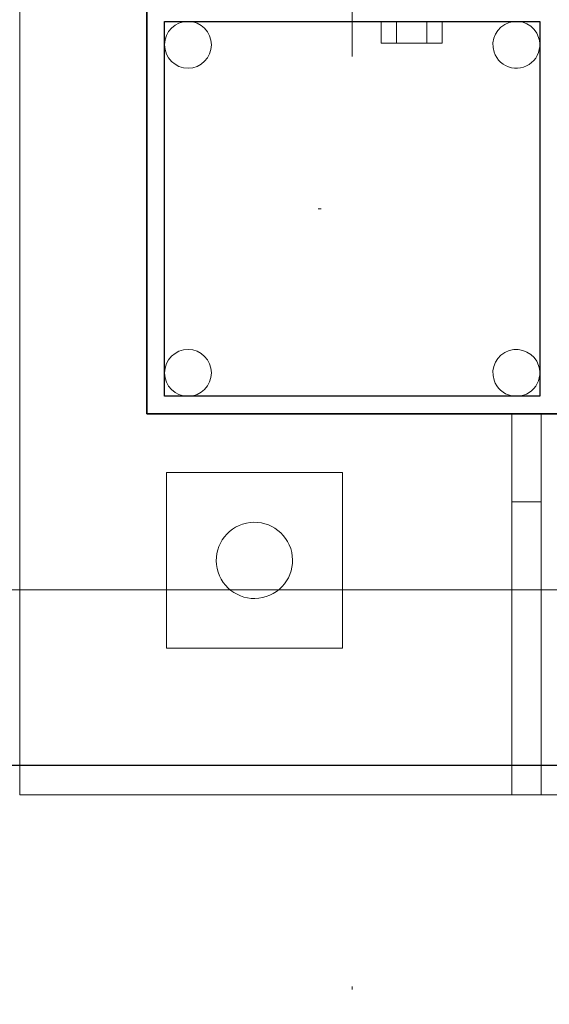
# Model space of a CAD drawing. Header units: millimetres. Extents: x -13532 to 2392, y -5241 to 5322.
# Tile 56 of 256: x -11544 to -11526, y 1068 to 1101. Entities that reach past the tile are written whole.
import ezdxf

# ---------------------------------------------------------------- set-up
doc = ezdxf.new("R2010")
doc.units = ezdxf.units.MM
doc.linetypes.add('KRESKAKROPKA2', pattern=[12.7, 6.35, -3.175, 0, -3.175])
doc.layers.get('Defpoints').update_dxf_attribs({"true_color": 0xdae6d4})
for name, color, linetype, lineweight, true_color in [('a___wymiary', 7, 'Continuous', 5, 0x666666), ('KONSTRUKCJA - CIE - AGP1', 7, 'Continuous', 5, 0xbfbfbf), ('OSI', 7, 'KRESKAKROPKA2', 5, 0x7f7f7f), ('tło', 7, 'Continuous', 5, 0xcccccc), ('wymiary', 7, 'Continuous', 5, 0x7f7f7f), ('WYMIARY - AGP1', 7, 'Continuous', 5, 0x716d5a), ('zigzag - AGP1', 7, 'Continuous', 9, 0xa5a5a5)]:
    doc.layers.add(name, color=color, linetype=linetype, lineweight=lineweight, true_color=true_color)
for name, color, linetype, lineweight in [('cz-gr', 122, 'Continuous', 30), ('cz-sr', 150, 'Continuous', 15), ('TS_INNE_OBIEKTY', 204, 'Continuous', 30)]:
    doc.layers.add(name, color=color, linetype=linetype, lineweight=lineweight)
doc.styles.add('ARIAL NARROW', font='ARIALN.TTF', dxfattribs={"width": 0.9})
doc.linetypes.add('ZIGZAG', pattern='A,0.00254,-5.08,[131,ltypeshp.shx,S=5.08,R=0,X=-5.08,Y=0],-10.16,[131,ltypeshp.shx,S=5.08,R=180,X=5.08,Y=0],-5.08', length=20.32254)
doc.dimstyles.new('wymiary agp1', dxfattribs={"dimtxt": 15, "dimasz": 5, "dimexe": 5, "dimexo": 5, "dimgap": 1.8, "dimtad": 1, "dimdec": 3, "dimrnd": 0.5, "dimdsep": 46, "dimtxsty": 'ARIAL NARROW', "dimblk": 'znacznik', "dimcen": 1.5, "dimse1": 1, "dimse2": 1, "dimclrd": 256, "dimclre": 256, "dimazin": 0, "dimtfac": 1, "dimtdec": 3, "dimtmove": 1, "dimatfit": 3, "dimldrblk": 'znacznik', "dimfxl": 1000, "dimfxlon": 1, "dimlwd": -1, "dimarcsym": 0})

# ---------------------------------------------------------------- blocks, each defined once
blk = doc.blocks.new('tło')
at = {"layer": 'tło'}
for radius in [400, 385]:
    blk.add_arc((-11255.672, 1074.974), radius, 180, 270, dxfattribs=at)
blk = doc.blocks.new('znacznik')
at = {"layer": 'a___wymiary'}
for p, q in [((0, 1.3936), (0, -1.3936)), ((1.3936, 0), (-1.3936, 0))]:
    blk.add_line(p, q, dxfattribs=at)
at = {"layer": 'a___wymiary', "const_width": 0.2}
blk.add_lwpolyline([(0.8759, 0.8759), (-0.8759, -0.8759)], dxfattribs=at)
blk = doc.blocks.new('*D505')
at = {"layer": 'Defpoints', "color": 0}
for p in [(-11552.107, 1075.854), (-9536.638, 1075.854), (-9536.638, 856.382)]:
    blk.add_point(p, dxfattribs=at)
at = {"layer": 'WYMIARY - AGP1'}
blk.add_line((-11547.107, 856.382), (-9541.638, 856.382), dxfattribs=at)
at = {"layer": 'WYMIARY - AGP1', "xscale": 5, "yscale": 5, "zscale": 5, "rotation": 180}
blk.add_blockref('znacznik', (-11552.107, 856.382), dxfattribs=at)
at = {"layer": 'WYMIARY - AGP1', "xscale": 5, "yscale": 5, "zscale": 5}
blk.add_blockref('znacznik', (-9536.638, 856.382), dxfattribs=at)
at = {"layer": 'WYMIARY - AGP1', "color": 18, "true_color": 0x000000, "insert": (-10578.766, 865.84), "char_height": 15, "attachment_point": 5, "style": 'ARIAL NARROW'}
blk.add_mtext('2015.5', dxfattribs=at)
blk = doc.blocks.new('osi')
at = {"layer": 'OSI', "ltscale": 10}
for p, q in [((-11533.206, 845.854), (-11533.206, 3158.854)), ((-11756.719, 1094.854), (-9340.141, 1094.854))]:
    blk.add_line(p, q, dxfattribs=at)
blk = doc.blocks.new('konstrukcja 2025.01.09')
at = {"layer": 'KONSTRUKCJA - CIE - AGP1', "linetype": 'Continuous'}
for p, q in [((1720.119, 6069.365), (1720.119, 6029.365)), ((1732.446, 6055.015), (1732.446, 6055.765)), ((1732.965, 6055.015), (1732.965, 6055.765)), ((1734.005, 6055.015), (1734.005, 6055.765)), ((1734.524, 6055.015), (1734.524, 6055.765)), ((1732.446, 6055.015), (1734.524, 6055.015)), ((1736.903, 6042.365), (1736.903, 6029.365)), ((1737.903, 6029.365), (1737.903, 6042.365)), ((1725.119, 6040.365), (1731.119, 6040.365)), ((1725.119, 6034.365), (1725.119, 6040.365)), ((1731.119, 6040.365), (1731.119, 6034.365)), ((1736.903, 6039.365), (1737.903, 6039.365)), ((1731.119, 6034.365), (1725.119, 6034.365)), ((1720.119, 6029.365), (1736.903, 6029.365)), ((1736.903, 6029.365), (1737.903, 6029.365)), ((1737.903, 6029.365), (1760.119, 6029.365))]:
    blk.add_line(p, q, dxfattribs=at)
for centre, radius, start, end in [((1725.853, 6054.965), 0.8, 180.4119, 179.5881), ((1725.853, 6054.965), 0.8, 180.4119, 179.5881), ((1737.053, 6054.965), 0.8, 18, 198), ((1737.053, 6054.965), 0.8, 18, 198), ((1737.053, 6054.965), 0.8, 198, 18), ((1737.053, 6054.965), 0.8, 198, 18), ((1725.853, 6043.765), 0.8, 180.4119, 179.5881), ((1725.853, 6043.765), 0.8, 180.4119, 179.5881), ((1737.053, 6043.765), 0.8, 18, 198), ((1737.053, 6043.765), 0.8, 18, 198), ((1737.053, 6043.765), 0.8, 198, 18), ((1737.053, 6043.765), 0.8, 198, 18), ((1728.119, 6037.365), 1.3, 288, 108), ((1728.119, 6037.365), 1.3, 288, 108), ((1728.119, 6037.365), 1.3, 108, 288), ((1728.119, 6037.365), 1.3, 108, 288)]:
    blk.add_arc(centre, radius, start, end, dxfattribs=at)
at = {"layer": 'TS_INNE_OBIEKTY', "linetype": 'Continuous'}
for p, q in [((1724.453, 6056.365), (1724.453, 6042.365)), ((1725.053, 6042.965), (1725.053, 6055.765)), ((1725.053, 6055.765), (1737.853, 6055.765)), ((1737.853, 6055.765), (1737.853, 6042.965)), ((1737.853, 6042.965), (1725.053, 6042.965)), ((1724.453, 6042.365), (1738.453, 6042.365))]:
    blk.add_line(p, q, dxfattribs=at)

msp = doc.modelspace()

# ---------------------------------------------------------------- linework, layer by layer
at = {"layer": 'cz-gr'}
msp.add_line((-11516.1068, 1075.8541), (-11552.1066, 1075.8544), dxfattribs=at)
msp.add_lwpolyline([(-11516.1068, 1087.8541), (-11540.1066, 1087.8541), (-11540.1093, 2425.8541)], dxfattribs=at)
at = {"layer": 'zigzag - AGP1', "linetype": 'ZIGZAG'}
msp.add_line((-11516.1067, 1081.8541), (-11546.1066, 1081.8544), dxfattribs=at)

# ---------------------------------------------------------------- block references
at = {"layer": 'cz-sr'}
msp.add_blockref('osi', (0.0999, 0), dxfattribs=at)
at = {"layer": 'wymiary'}
for name, p in [('tło', (3.8959, -0.0005)), ('konstrukcja 2025.01.09', (-13264.5595, -4954.5109))]:
    msp.add_blockref(name, p, dxfattribs=at)

# ---------------------------------------------------------------- dimensions: what is measured, and where the dimension line sits
at = {"layer": 'WYMIARY - AGP1'}
dim = msp.add_linear_dim(base=(-9536.638, 856.3817), p1=(-11552.1066, 1075.8544), p2=(-9536.638, 1075.8541), dimstyle='wymiary agp1', override={"dimclrd": 256, "dimclre": 256}, dxfattribs=at)
dim.commit()
dim.dimension.update_dxf_attribs({"geometry": '*D505', "text_midpoint": (-10578.7662, 856.3817), "dimtype": 160})

doc.saveas('drawing.dxf')
